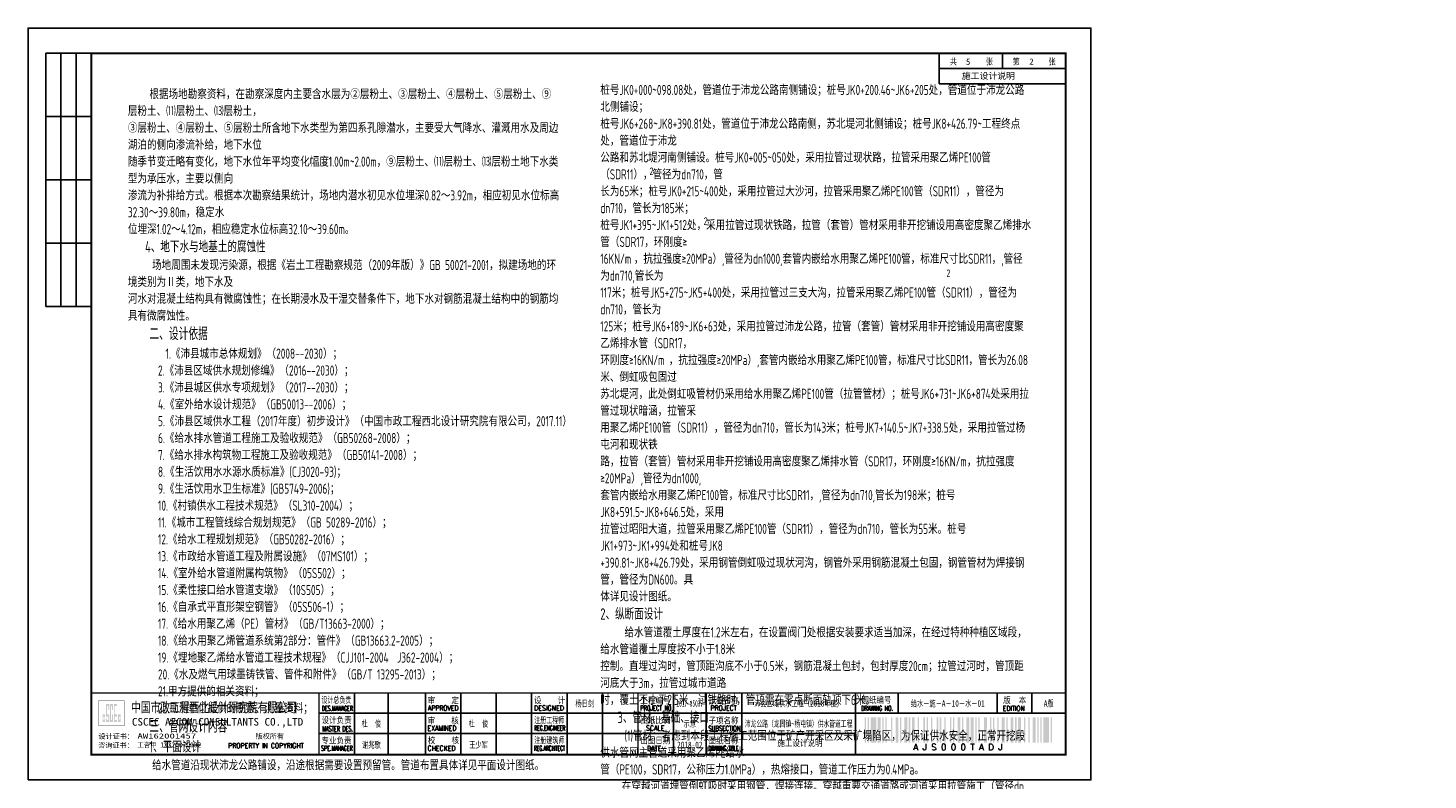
# Model space of a CAD drawing. Extents: x 5956 to 11120, y 3346 to 7374.
# Tile 4 of 9: x 7250 to 7803, y 4725 to 5022. Entities that reach past the tile are written whole.
import ezdxf
from ezdxf.enums import TextEntityAlignment as Align

# ---------------------------------------------------------------- set-up
doc = ezdxf.new("R2010")
doc.units = 0
doc.layers.get('0').update_dxf_attribs({"linetype": 'CONTINUOUS'})
doc.layers.add('GPSCOMMON', color=7, linetype='CONTINUOUS')
doc.layers.add('标注', color=7, linetype='CONTINUOUS')
doc.styles.add('gpshz', font='tssdeng.shx', dxfattribs={"width": 0.7, "height": 2.5, "bigfont": 'hztxt.shx'})
doc.styles.get("Standard").update_dxf_attribs({"font": 'rs.shx', "bigfont": 'hztxt.shx'})
doc.styles.add('图签', font='txt', dxfattribs={"width": 0.66})
doc.styles.add('图签 1', font='romanc.shx', dxfattribs={"width": 0.8})
doc.styles.add('图签1', font='romanc.shx', dxfattribs={"width": 0.8})
doc.styles.add('宋体', font='txt')

# ---------------------------------------------------------------- blocks, each defined once
blk = doc.blocks.new('*U17')
at = {"linetype": 'Continuous'}
h = blk.add_hatch(color=0, dxfattribs=at)
h.paths.add_polyline_path([(30.15, 24.21), (30.15, 23.67), (29.79, 23.67), (29.79, 25.06), (30.15, 25.06), (30.15, 24.58), (30.49, 24.58), (30.49, 25.94), (29.45, 25.94), (29.45, 22.84), (30.49, 22.84), (30.49, 24.21)])
h.paths.add_polyline_path([(30.83, 24.21), (30.83, 22.84), (32.1, 22.84), (32.1, 25.94), (31.17, 25.94), (31.17, 29.16), (31.76, 29.16), (31.76, 27.64), (32.1, 27.64), (32.1, 29.98), (30.83, 29.98), (30.83, 25.06), (31.76, 25.06), (31.76, 23.67), (31.17, 23.67), (31.17, 24.21)])
h.paths.add_polyline_path([(33.25, 25.94), (33.25, 23.67), (32.78, 23.67), (32.78, 29.16), (33.25, 29.16), (33.25, 27.64), (33.59, 27.64), (33.59, 29.98), (32.44, 29.98), (32.44, 22.84), (33.59, 22.84), (33.59, 25.94)])
h.paths.add_polyline_path([(35.22, 29.98), (33.93, 29.98), (33.93, 22.84), (35.22, 22.84), (35.22, 23.67), (34.27, 23.67), (34.27, 25.06), (35.22, 25.06), (35.22, 25.94), (34.27, 25.94), (34.27, 29.16), (35.22, 29.16)])
h.paths.add_polyline_path([(36.25, 24.21), (36.25, 23.67), (35.9, 23.67), (35.9, 25.06), (36.25, 25.06), (36.25, 24.58), (36.59, 24.58), (36.59, 25.94), (35.56, 25.94), (35.56, 22.84), (36.59, 22.84), (36.59, 24.21)])
at = {"color": 0}
for p, q in [((7, 287), (7, 187)), ((25, 287), (7, 287)), ((13, 287), (13, 187)), ((19, 287), (19, 187)), ((360, 275), (360, 287)), ((385, 281), (385, 287)), ((410, 275), (410, 287)), ((360, 281), (410, 281)), ((360, 275), (410, 275)), ((25, 262), (7, 262)), ((25, 237), (7, 237)), ((25, 212), (7, 212)), ((25, 187), (7, 187)), ((129, 10.34), (129, 34.34)), ((142.36, 10.34), (142.36, 34.34)), ((157, 10.34), (157, 34.34)), ((171, 10.34), (171, 34.34)), ((185, 10.34), (185, 34.34)), ((199, 10.34), (199, 34.34)), ((213, 10.34), (213, 34.34)), ((227, 10.34), (227, 34.34)), ((255, 10.34), (255, 34.34)), ((268, 10.34), (268, 34.34)), ((282, 10.34), (282, 34.34)), ((327, 34.34), (327, 26.34)), ((343.88, 34.34), (343.88, 26.34)), ((383.01, 26.34), (383.01, 34.34)), ((396.62, 26.34), (396.62, 34.34)), ((115, 26.34), (330, 26.34)), ((327, 26.34), (410, 26.34)), ((327, 10.34), (327, 26.34)), ((115, 18.34), (327, 18.34))]:
    blk.add_line(p, q, dxfattribs=at)
blk.add_lwpolyline([(0, 0), (420, 0), (420, 297), (0, 297)], close=True, dxfattribs=at)
for points, const_width in [([(410, 10), (410, 287), (25, 287), (25, 10), (410, 10)], 0.75), ([(25, 34.34), (410, 34.34)], 0.5), ([(115, 10.34), (115, 34.34)], 0.5), ([(241, 10.34), (241, 34.34)], 0.5), ([(327, 10.34), (327, 26.34)], 0.35), ([(327, 26.34), (410, 26.34)], 0.35)]:
    blk.add_lwpolyline(points, dxfattribs=dict(at, const_width=const_width))
at = {"color": 0, "linetype": 'Continuous', "const_width": 0.107}
blk.add_lwpolyline([(28, 21.34), (38, 21.34), (38, 31.34), (28, 31.34)], close=True, dxfattribs=at)
at = {"color": 0}
for points in [[(330.54, 14.73), (330.54, 24.73), (331.09, 14.73), (331.09, 24.73)], [(331.74, 14.73), (331.74, 24.73), (332.29, 14.73), (332.29, 24.73)], [(332.94, 14.73), (332.94, 24.73), (335.14, 14.73), (335.14, 24.73)], [(335.79, 14.73), (335.79, 24.73), (336.89, 14.73), (336.89, 24.73)], [(337.54, 14.73), (337.54, 24.73), (338.09, 14.73), (338.09, 24.73)], [(338.74, 14.73), (338.74, 24.73), (339.29, 14.73), (339.29, 24.73)], [(341.04, 14.73), (341.04, 24.73), (341.59, 14.73), (341.59, 24.73)], [(342.79, 14.73), (342.79, 24.73), (343.89, 14.73), (343.89, 24.73)], [(344.54, 14.73), (344.54, 24.73), (345.09, 14.73), (345.09, 24.73)], [(346.29, 14.73), (346.29, 24.73), (347.39, 14.73), (347.39, 24.73)], [(348.04, 14.73), (348.04, 24.73), (348.59, 14.73), (348.59, 24.73)], [(349.24, 14.73), (349.24, 24.73), (350.34, 14.73), (350.34, 24.73)], [(351.54, 14.73), (351.54, 24.73), (352.09, 14.73), (352.09, 24.73)], [(353.84, 14.73), (353.84, 24.73), (354.39, 14.73), (354.39, 24.73)], [(355.04, 14.73), (355.04, 24.73), (355.59, 14.73), (355.59, 24.73)], [(356.79, 14.73), (356.79, 24.73), (357.34, 14.73), (357.34, 24.73)], [(359.09, 14.73), (359.09, 24.73), (359.64, 14.73), (359.64, 24.73)], [(360.29, 14.73), (360.29, 24.73), (360.84, 14.73), (360.84, 24.73)], [(362.04, 14.73), (362.04, 24.73), (362.59, 14.73), (362.59, 24.73)], [(364.34, 14.73), (364.34, 24.73), (364.89, 14.73), (364.89, 24.73)], [(365.54, 14.73), (365.54, 24.73), (366.09, 14.73), (366.09, 24.73)], [(367.29, 14.73), (367.29, 24.73), (368.39, 14.73), (368.39, 24.73)], [(369.04, 14.73), (369.04, 24.73), (369.59, 14.73), (369.59, 24.73)], [(370.79, 14.73), (370.79, 24.73), (371.89, 14.73), (371.89, 24.73)], [(372.54, 14.73), (372.54, 24.73), (373.64, 14.73), (373.64, 24.73)], [(374.29, 14.73), (374.29, 24.73), (374.84, 14.73), (374.84, 24.73)], [(375.49, 14.73), (375.49, 24.73), (376.04, 14.73), (376.04, 24.73)], [(377.79, 14.73), (377.79, 24.73), (378.89, 14.73), (378.89, 24.73)], [(380.09, 14.73), (380.09, 24.73), (380.64, 14.73), (380.64, 24.73)], [(381.29, 14.73), (381.29, 24.73), (381.84, 14.73), (381.84, 24.73)], [(383.04, 14.73), (383.04, 24.73), (383.59, 14.73), (383.59, 24.73)], [(384.79, 14.73), (384.79, 24.73), (385.89, 14.73), (385.89, 24.73)], [(386.54, 14.73), (386.54, 24.73), (387.09, 14.73), (387.09, 24.73)], [(388.29, 14.73), (388.29, 24.73), (389.39, 14.73), (389.39, 24.73)], [(390.04, 14.73), (390.04, 24.73), (390.59, 14.73), (390.59, 24.73)], [(391.24, 14.73), (391.24, 24.73), (392.34, 14.73), (392.34, 24.73)], [(393.54, 14.73), (393.54, 24.73), (394.09, 14.73), (394.09, 24.73)], [(395.29, 14.73), (395.29, 24.73), (395.84, 14.73), (395.84, 24.73)], [(397.04, 14.73), (397.04, 24.73), (398.14, 14.73), (398.14, 24.73)], [(398.79, 14.73), (398.79, 24.73), (399.34, 14.73), (399.34, 24.73)], [(399.99, 14.73), (399.99, 24.73), (400.54, 14.73), (400.54, 24.73)], [(401.19, 14.73), (401.19, 24.73), (403.39, 14.73), (403.39, 24.73)], [(404.04, 14.73), (404.04, 24.73), (404.59, 14.73), (404.59, 24.73)], [(404.59, 14.73), (404.59, 24.73), (404.59, 14.73), (404.59, 24.73)], [(404.59, 14.73), (404.59, 24.73), (404.59, 14.73), (404.59, 24.73)], [(404.59, 14.73), (404.59, 24.73), (404.59, 14.73), (404.59, 24.73)], [(404.59, 14.73), (404.59, 24.73), (404.59, 14.73), (404.59, 24.73)], [(404.59, 14.73), (404.59, 24.73), (404.59, 14.73), (404.59, 24.73)], [(404.59, 14.73), (404.59, 24.73), (404.59, 14.73), (404.59, 24.73)], [(404.59, 14.73), (404.59, 24.73), (404.59, 14.73), (404.59, 24.73)], [(404.59, 14.73), (404.59, 24.73), (404.59, 14.73), (404.59, 24.73)], [(404.59, 14.73), (404.59, 24.73), (404.59, 14.73), (404.59, 24.73)], [(404.59, 14.73), (404.59, 24.73), (404.59, 14.73), (404.59, 24.73)], [(404.59, 14.73), (404.59, 24.73), (404.59, 14.73), (404.59, 24.73)], [(404.59, 14.73), (404.59, 24.73), (404.59, 14.73), (404.59, 24.73)], [(404.59, 14.73), (404.59, 24.73), (404.59, 14.73), (404.59, 24.73)], [(404.59, 14.73), (404.59, 24.73), (404.59, 14.73), (404.59, 24.73)], [(404.59, 14.73), (404.59, 24.73), (404.59, 14.73), (404.59, 24.73)], [(404.59, 14.73), (404.59, 24.73), (404.59, 14.73), (404.59, 24.73)], [(404.59, 14.73), (404.59, 24.73), (404.59, 14.73), (404.59, 24.73)]]:
    blk.add_solid(points, dxfattribs=at)
at = {"color": 0, "linetype": 'Continuous'}
for s, height, style, width, p in [('共       张', 2.5, '图签', 0.8, (364.26, 282.49)), ('第       张', 2.5, '图签', 0.8, (389.04, 282.49)), ('设计总负责', 2.5, '图签', 0.67, (115.98, 30.39)), ('图纸编号', 2.5, '图签', 0.85, (329.28, 30.36)), ('中国市政工程西北设计研究院有限公司', 4, '图签', 0.74, (40.74, 26.71)), ('DES.MANAGER', 2, '图签1', 0.55, (116.1, 27.26)), ('APPROVED', 2, '图签 1', 0.75, (158.02, 27.38)), ('审    定', 2.5, '图签', 0.85, (157.92, 30.22)), ('设    计', 2.5, '图签', 0.85, (199.94, 30.25)), ('DESIGNED', 2, '图签 1', 0.78, (199.99, 27.38)), ('PROJECT NO.', 2, '图签 1', 0.6, (241.93, 27.38)), ('工程编号', 2.5, '图签', 0.85, (241.94, 30.2)), ('工程名称', 2.5, '图签', 0.85, (268.91, 30.22)), ('PROJECT', 2, '图签 1', 0.8, (269.68, 27.39)), ('DRAWING NO.', 2, '图签 1', 0.59, (329.18, 27.29)), ('EDITION', 2, '图签 1', 0.75, (385.15, 27.26)), ('版  本', 2.5, '图签', 0.85, (385.33, 30.27)), ('CSCEC AECOM CONSULTANTS CO.,LTD', 3, '图签', 1.07, (41.06, 21.47)), ('设计负责', 2.5, '图签', 0.85, (115.98, 22.4)), ('审    核', 2.5, '图签', 0.85, (157.92, 22.21)), ('注册工程师', 2.5, '图签', 0.68, (200, 22.38)), ('图纸比例', 2.5, '图签', 0.85, (241.94, 22.31)), ('子项名称', 2.5, '图签', 0.85, (268.88, 22.24)), ('专业负责', 2.5, '图签', 0.85, (115.95, 14.38)), ('MASTER DES.', 2, '图签1', 0.57, (116.21, 19.2)), ('校    核', 2.5, '图签', 0.85, (158, 14.42)), ('EXAMINED', 2, '图签 1', 0.79, (157.88, 19.46)), ('注册建筑师', 2.5, '图签', 0.68, (200.02, 14.45)), ('REG.ENGINEER', 2, '图签 1', 0.53, (199.98, 19.5)), ('出图日期', 2.5, '图签', 0.85, (241.87, 14.4)), ('SCALE', 2, '图签 1', 0.8, (244.22, 19.48)), ('SUBSECTION', 2, '图签 1', 0.64, (268.76, 19.39)), ('图纸名称', 2.5, '图签', 0.85, (268.91, 14.33)), ('PROPERTY IN COPYRIGHT', 2, '图签 1', 0.8, (79.11, 12.55)), ('SPE.MANAGER', 2, '图签 1', 0.56, (115.81, 11.53)), ('CHECKED', 2, '图签 1', 0.85, (157.85, 11.55)), ('REG.ARCHITECT', 2, '图签 1', 0.5, (199.98, 11.52)), ('DATE', 2, '图签 1', 0.8, (244.61, 11.52)), ('DRAWING TITLE', 2, '图签 1', 0.5, (268.86, 11.53))]:
    blk.add_text(s, height=height, dxfattribs=dict(at, style=style, width=width)).set_placement(p)
at = {"color": 0, "linetype": 'Continuous', "style": '图签'}
for s, p in [('设计证书：', (27.85, 16.24)), ('版权所有', (89.96, 16.29)), ('咨询证书：', (27.76, 12.7))]:
    blk.add_text(s, height=2, dxfattribs=at).set_placement(p)
at = {"color": 0}
blk.add_text('A J S 0 0 0 T A D J ', height=2.5, dxfattribs=at).set_placement((368.31, 14.23), align=Align.TOP_CENTER)
at = {"color": 0, "linetype": 'Continuous', "style": '图签', "flags": 8}
for tag, width, p, p2 in [('设计总负责', 0.611046, (130.25, 28.99), (141.11, 28.99)), ('工程名称', 2.988281, (283.25, 28.99), (325.75, 28.99)), ('图纸编号', 2.575163, (345.13, 28.99), (381.76, 28.99)), ('子项名称', 2.988281, (283.25, 20.99), (325.75, 20.99))]:
    blk.add_attdef(tag, text='', height=2.5, dxfattribs=dict(at, width=width)).set_placement(p, p2, align=Align.FIT)
at = {"color": 0, "linetype": 'Continuous', "ltscale": 0.055, "style": '图签', "flags": 8}
for tag, width, p, p2 in [('审定', 1.617188, (172.25, 28.99), (183.75, 28.99)), ('设计', 1.617188, (214.25, 28.99), (225.75, 28.99)), ('工程编号', 0.738284, (256.25, 28.99), (266.75, 28.99)), ('版本', 1.530605, (397.87, 28.99), (408.75, 28.99)), ('设计负责', 0.763807, (130.25, 20.99), (141.11, 20.99)), ('审核', 1.617188, (172.25, 20.99), (183.75, 20.99)), ('注册工程师', 0.646875, (214.25, 20.99), (225.75, 20.99)), ('图纸比例', 0.738284, (256.25, 20.99), (266.75, 20.99)), ('专业负责', 0.763807, (130.25, 12.65), (141.11, 12.65)), ('校核', 1.617188, (172.25, 12.65), (183.75, 12.65)), ('注册建筑师', 0.646875, (214.25, 12.65), (225.75, 12.65)), ('出图日期', 0.738284, (256.25, 12.65), (266.75, 12.65))]:
    blk.add_attdef(tag, text='', height=2.5, dxfattribs=dict(at, width=width)).set_placement(p, p2, align=Align.FIT)
at = {"color": 0, "linetype": 'Continuous', "style": '图签'}
for tag, p, width in [('设计证书', (43.26, 16.37), 1.55), ('咨询证书', (43.26, 12.88), 0.9)]:
    blk.add_attdef(tag, p, '', height=2, dxfattribs=dict(at, width=width))
at = {"color": 0, "linetype": 'Continuous', "style": '图签', "width": 0.85}
for tag, height, p in [('图纸名称_2_1', 2.2, (305.02, 15.12)), ('图纸名称_1_1', 2.5, (305.02, 13.35)), ('图纸名称_2_2', 2.2, (305.02, 11.51))]:
    blk.add_attdef(tag, text='', height=height, dxfattribs=at).set_placement(p, align=Align.CENTER)
blk = doc.blocks.new('20180504.1607227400')
at = {"color": 0}
blk.add_line((7634.64, 5005.66), (7634.64, 5011.66), dxfattribs=at)
ref = blk.add_blockref('*U17', (7249.64, 4724.66))
ref.add_attrib('咨询证书', '工咨甲 13320070002', (7292.9, 4737.53), dxfattribs={"color": 0, "height": 2, "style": '图签', "width": 0.9})
ref.add_attrib('版本', 'A版', dxfattribs={"color": 0, "height": 2.5, "style": '图签', "width": 0.7, "flags": 8}).set_placement((7652.95, 4753.65), align=Align.CENTER)
ref.add_attrib('图纸编号', '给水－施－A－10－水－01', dxfattribs={"color": 1, "height": 2.5, "style": '图签', "width": 0.7, "flags": 8}).set_placement((7613.08, 4753.65), align=Align.CENTER)
ref.add_attrib('子项名称', '沛龙公路（龙固镇~杨屯镇）供水管道工程', dxfattribs={"color": 1, "height": 2.5, "style": '图签', "width": 0.642525, "flags": 8}).set_placement((7532.89, 4745.65), (7575.39, 4745.65), align=Align.FIT)
ref.add_attrib('工程名称', '沛县区域供水工程（2018年度）', dxfattribs={"color": 1, "height": 2.5, "style": '图签', "width": 0.7, "flags": 8}).set_placement((7554.14, 4753.65), align=Align.CENTER)
ref.add_attrib('出图日期', '2018-02', dxfattribs={"color": 1, "height": 2.5, "style": '图签', "width": 0.7, "flags": 8}).set_placement((7511.14, 4737.31), align=Align.CENTER)
ref.add_attrib('图纸比例', '示意', dxfattribs={"color": 0, "height": 2.5, "style": '图签', "width": 0.7, "flags": 8}).set_placement((7511.14, 4745.65), align=Align.CENTER)
ref.add_attrib('工程编号', '2017-JS037', dxfattribs={"color": 0, "height": 2.5, "style": '图签', "width": 0.587346, "flags": 8}).set_placement((7505.89, 4753.65), (7516.39, 4753.65), align=Align.FIT)
ref.add_attrib('设计', '杨日剑', dxfattribs={"color": 0, "height": 2.5, "style": '图签', "width": 0.7, "flags": 8}).set_placement((7469.64, 4753.65), align=Align.CENTER)
ref.add_attrib('校核', '王少军', dxfattribs={"color": 0, "height": 2.5, "style": '图签', "width": 0.7, "flags": 8}).set_placement((7427.64, 4737.31), align=Align.CENTER)
ref.add_attrib('审核', '杜  俊', dxfattribs={"color": 0, "height": 2.5, "style": '图签', "width": 0.7, "flags": 8}).set_placement((7427.64, 4745.65), align=Align.CENTER)
ref.add_attrib('专业负责', '谢兆歌', dxfattribs={"color": 0, "height": 2.5, "style": '图签', "width": 0.7, "flags": 8}).set_placement((7385.32, 4737.31), align=Align.CENTER)
ref.add_attrib('设计负责', '杜  俊', dxfattribs={"color": 0, "height": 2.5, "style": '图签', "width": 0.7, "flags": 8}).set_placement((7385.32, 4745.65), align=Align.CENTER)
ref.add_attrib('设计证书', 'AW162001457', (7292.9, 4741.03), dxfattribs={"color": 0, "height": 2, "style": '图签', "width": 1.55})
ref.add_attrib('图纸名称_1_1', '施工设计说明', dxfattribs={"color": 1, "height": 2.5, "style": '图签', "width": 0.85}).set_placement((7554.66, 4738.01), align=Align.CENTER)
at = {"style": '宋体'}
for s, p in [('5', (7620.28, 5007.13)), ('2', (7645.28, 5007.13))]:
    blk.add_text(s, height=2.5, dxfattribs=at).set_placement(p)
at = {"color": 7, "char_height": 4, "width": 170, "attachment_point": 1, "style": 'gpshz'}
for s, insert in [('     {\\C256;根据场地勘察资料，在勘察深度内主要含水层为\\Fromanszy,hztxtzy|c134;②\\Ftssdeng,hztxt|c134;层粉土、\\Fromanszy,hztxtzy|c134;③\\Ftssdeng,hztxt|c134;层粉土、\\Fromanszy,hztxtzy|c134;④\\Ftssdeng,hztxt|c134;层粉土、\\Fromanszy,hztxtzy|c134;⑤\\Ftssdeng,hztxt|c134;层粉土、\\Fromanszy,hztxtzy|c134;⑨\\Ftssdeng,hztxt|c134;层粉土、\\Fromanszy,hztxtzy|c134;⑾\\Ftssdeng,hztxt|c134;层粉土、\\Fromanszy,hztxtzy|c134;⒀\\Ftssdeng,hztxt|c134;层粉土，\\P\\Fromanszy,hztxtzy|c134;③\\Ftssdeng,hztxt|c134;层粉土、\\Fromanszy,hztxtzy|c134;④\\Ftssdeng,hztxt|c134;层粉土、\\Fromanszy,hztxtzy|c134;⑤\\Ftssdeng,hztxt|c134;层粉土所含地下水类型为第四系孔隙潜水，主要受大气降水、灌溉用水及周边湖泊的侧向渗流补给，地下水位\\P随季节变迁略有变化，地下水位年平均变化幅度\\Ftssdeng|c0;1.00m~2.00m\\Ftssdeng,hztxt|c134;，\\Fromanszy,hztxtzy|c134;⑨\\Ftssdeng,hztxt|c134;层粉土、\\Fromanszy,hztxtzy|c134;⑾\\Ftssdeng,hztxt|c134;层粉土、\\Fromanszy,hztxtzy|c134;⒀\\Ftssdeng,hztxt|c134;层粉土地下水类型为承压水，主要以侧向\\P渗流为补排给方式。根据本次勘察结果统计，场地内潜水初见水位埋深\\Ftssdeng|c0;0.82\\Ftssdeng,hztxt|c134;～\\Ftssdeng|c0;3.92m\\Ftssdeng,hztxt|c134;，相应初见水位标高\\Ftssdeng|c0;32.30\\Ftssdeng,hztxt|c134;～\\Ftssdeng|c0;39.80m\\Ftssdeng,hztxt|c134;，稳定水\\P位埋深\\Ftssdeng|c0;1.02\\Ftssdeng,hztxt|c134;～\\Ftssdeng|c0;4.12m\\Ftssdeng,hztxt|c134;，相应稳定水位标高\\Ftssdeng|c0;32.10\\Ftssdeng,hztxt|c134;～\\Ftssdeng|c0;39.60m\\Ftssdeng,hztxt|c134;。\\Ftssdeng|c134;\\P    \\Ftssdeng|c0;\\H1.125x;4\\Ftssdeng,hztxt|c134;、地下水与地基土的腐蚀性\\Ftssdeng|c134;\\P     \\Ftssdeng,hztxt|c134;\\H0.8889x;场地周围未发现污染源，根据《岩土工程勘察规范（\\Ftssdeng|c0;2009\\Ftssdeng,hztxt|c134;年版）》\\Ftssdeng|c0;GB 50021-2001\\Ftssdeng,hztxt|c134;，拟建场地的环境类别为Ⅱ类，地下水及\\P河水对混凝土结构具有微腐蚀性；在长期浸水及干湿交替条件下，地下水对钢筋混凝土结构中的钢筋均具有微腐蚀性。\\P     \\H1.25x;二、设计依据\\Ftssdeng|c134;\\P       \\Ftssdeng,hztxt|c134;\\H0.8x;1.《沛县城市总体规划》（\\Ftssdeng|c0;2008--2030\\Ftssdeng,hztxt|c134;）；\\Ftssdeng|c134;\\P       \\Ftssdeng,hztxt|c134;2.《沛县区域供水规划修编》（\\Ftssdeng|c0;2016--2030\\Ftssdeng,hztxt|c134;）；\\Ftssdeng|c134;\\P       \\Ftssdeng,hztxt|c134;3.《沛县城区供水专项规划》（\\Ftssdeng|c0;2017--2030\\Ftssdeng,hztxt|c134;）；\\Ftssdeng|c134;\\P       \\Ftssdeng,hztxt|c134;4.《室外给水设计规范》（\\Ftssdeng|c0;GB50013--2006\\Ftssdeng,hztxt|c134;）；\\Ftssdeng|c134;\\P       \\Ftssdeng,hztxt|c134;5.《沛县区域供水工程（\\Ftssdeng|c0;2017\\Ftssdeng,hztxt|c134;年度）初步设计》（中国市政工程西北设计研究院有限公司，\\Ftssdeng|c0;2017.11\\Ftssdeng,hztxt|c134;）\\Ftssdeng|c134;\\P       \\Ftssdeng,hztxt|c134;6.《给水排水管道工程施工及验收规范》（\\Ftssdeng|c0;GB50268-2008\\Ftssdeng,hztxt|c134;）；\\Ftssdeng|c134;\\P       \\Ftssdeng,hztxt|c134;7.《给水排水构筑物工程施工及验收规范》（\\Ftssdeng|c0;GB50141-2008\\Ftssdeng,hztxt|c134;）；\\Ftssdeng|c134;\\P       \\Ftssdeng,hztxt|c134;8.《生活饮用水水源水质标准》\\Ftssdeng|c0;(CJ3020-93)\\Ftssdeng,hztxt|c134;；\\Ftssdeng|c134;\\P       \\Ftssdeng,hztxt|c134;9.《生活饮用水卫生标准》\\Ftssdeng|c0;(GB5749-2006)\\Ftssdeng,hztxt|c134;；\\P       10.《村镇供水工程技术规范》（\\Ftssdeng|c0;SL310-2004\\Ftssdeng,hztxt|c134;）；\\Ftssdeng|c134;\\P       \\Ftssdeng,hztxt|c134;11.《城市工程管线综合规划规范》（\\Ftssdeng|c0;GB 50289-2016\\Ftssdeng,hztxt|c134;）；\\P       12.《给水工程规划规范》（\\Ftssdeng|c0;GB50282-2016\\Ftssdeng,hztxt|c134;）；\\Ftssdeng|c134;\\P       \\Ftssdeng,hztxt|c134;13.《市政给水管道工程及附属设施》（\\Ftssdeng|c0;07MS101\\Ftssdeng,hztxt|c134;）；\\Ftssdeng|c134;\\P       \\Ftssdeng,hztxt|c134;14.《室外给水管道附属构筑物》（\\Ftssdeng|c0;05S502\\Ftssdeng,hztxt|c134;）；\\Ftssdeng|c134;\\P       \\Ftssdeng,hztxt|c134;15.《柔性接口给水管道支墩》（\\Ftssdeng|c0;10S505\\Ftssdeng,hztxt|c134;）；\\Ftssdeng|c134;\\P       \\Ftssdeng,hztxt|c134;16.《自承式平直形架空钢管》（\\Ftssdeng|c0;05S506-1\\Ftssdeng,hztxt|c134;）；\\Ftssdeng|c134;\\P       \\Ftssdeng,hztxt|c134;17.《给水用聚乙烯（\\Ftssdeng|c0;PE\\Ftssdeng,hztxt|c134;）管材》（\\Ftssdeng|c0;GB/T13663-2000\\Ftssdeng,hztxt|c134;）；\\Ftssdeng|c134;\\P       \\Ftssdeng,hztxt|c134;18.《给水用聚乙烯管道系统第\\Ftssdeng|c0;2\\Ftssdeng,hztxt|c134;部分：管件》（\\Ftssdeng|c0;GB13663.2-2005\\Ftssdeng,hztxt|c134;）；\\Ftssdeng|c134;\\P       \\Ftssdeng,hztxt|c134;19.《埋地聚乙烯给水管道工程技术规程》（\\Ftssdeng|c0;CJJ101-2004  J362-2004\\Ftssdeng,hztxt|c134;）；\\Ftssdeng|c134;\\P       \\Ftssdeng,hztxt|c134;20.《水及燃气用球墨铸铁管、管件和附件》（\\Ftssdeng|c0;GB/T 13295-2013\\Ftssdeng,hztxt|c134;）；\\Ftssdeng|c134;\\P       \\Ftssdeng,hztxt|c134;21.甲方提供的相关资料；\\Ftssdeng|c134;\\P       \\Ftssdeng,hztxt|c134;22.勘测单位提供的勘察、测量资料；\\H0.9997x;\\P     \\H1.25x;三、管网设计内容\\Ftssdeng|c134;\\P    \\Ftssdeng|c0;\\H0.9003x;1\\Ftssdeng,hztxt|c134;、平面设计\\Ftssdeng|c134;\\P     \\Ftssdeng,hztxt|c134;\\H0.8886x;\\C1;给水管道沿现状沛龙公路铺设，沿途根据需要设置预留管。\\H1x;管道布置具体详见平面设计图纸。}', (7289.11, 4997.57)), ('{\\C1;桩号\\Ftssdeng|c134;J\\Ftssdeng|c0;K\\Ftssdeng|c134;0\\Ftssdeng|c0;+\\Ftssdeng|c134;000\\Ftssdeng|c0;~\\Ftssdeng|c134;098.08\\Ftssdeng,hztxt|c134;处，管道位于沛龙公路南侧铺设；桩号\\Ftssdeng|c134;J\\Ftssdeng|c0;K\\Ftssdeng|c134;0\\Ftssdeng|c0;+\\Ftssdeng|c134;200.46\\Ftssdeng|c0;~\\Ftssdeng|c134;JK6+205\\Ftssdeng,hztxt|c134;处，管道位于沛龙公路北侧铺设；\\P桩号\\Ftssdeng|c134;J\\Ftssdeng|c0;K\\Ftssdeng|c134;6\\Ftssdeng|c0;+\\Ftssdeng|c134;268\\Ftssdeng|c0;~\\Ftssdeng|c134;J\\Ftssdeng|c0;K\\Ftssdeng|c134;8\\Ftssdeng|c0;+\\Ftssdeng|c134;390.81\\Ftssdeng,hztxt|c134;处，管道位于沛龙公路南侧，苏北堤河北侧铺设；桩号\\Ftssdeng|c134;J\\Ftssdeng|c0;K\\Ftssdeng|c134;8\\Ftssdeng|c0;+\\Ftssdeng|c134;426.79\\Ftssdeng|c0;~\\Ftssdeng,hztxt|c134;工程终点处，管道位于沛龙\\P公路和苏北堤河南侧铺设。桩号\\Ftssdeng|c134;J\\Ftssdeng|c0;K\\Ftssdeng|c134;0\\Ftssdeng|c0;+\\Ftssdeng|c134;005\\Ftssdeng|c0;~\\Ftssdeng|c134;050\\Ftssdeng,hztxt|c134;处，采用拉管过现状路，拉管采用聚乙烯\\Ftssdeng|c0;PE100\\Ftssdeng,hztxt|c134;管（\\Ftssdeng|c0;SDR11\\Ftssdeng,hztxt|c134;），管径为\\Ftssdeng|c0;dn710\\Ftssdeng,hztxt|c134;，管\\P长为\\Ftssdeng|c134;65\\Ftssdeng,hztxt|c134;米；桩号\\Ftssdeng|c134;J\\Ftssdeng|c0;K\\Ftssdeng|c134;0\\Ftssdeng|c0;+\\Ftssdeng|c134;215\\Ftssdeng|c0;~\\Ftssdeng|c134;400\\Ftssdeng,hztxt|c134;处，采用拉管过大沙河，拉管采用聚乙烯\\Ftssdeng|c0;PE100\\Ftssdeng,hztxt|c134;管（\\Ftssdeng|c0;SDR11\\Ftssdeng,hztxt|c134;），管径为\\Ftssdeng|c0;dn710\\Ftssdeng,hztxt|c134;，管长为\\Ftssdeng|c134;185\\Ftssdeng,hztxt|c134;米；\\P桩号\\Ftssdeng|c134;J\\Ftssdeng|c0;K1+\\Ftssdeng|c134;395\\Ftssdeng|c0;~\\Ftssdeng|c134;J\\Ftssdeng|c0;K1+\\Ftssdeng|c134;512\\Ftssdeng,hztxt|c134;处，采用拉管过现状铁路，拉管（套管）管材采用非开挖铺设用高密度聚乙烯排水管（SDR17，环刚度≥\\P16KN/m\\H0.5x; \\H2x;，抗拉强度≥20MPa）,管径为dn1000,套管内嵌给水用聚乙烯PE100管，标准尺寸比SDR11，,管径为dn710,管长为\\P117米；桩号\\Ftssdeng|c134;J\\Ftssdeng|c0;K\\Ftssdeng|c134;5\\Ftssdeng|c0;+\\Ftssdeng|c134;275\\Ftssdeng|c0;~\\Ftssdeng|c134;J\\Ftssdeng|c0;K\\Ftssdeng|c134;5\\Ftssdeng|c0;+\\Ftssdeng|c134;400\\Ftssdeng,hztxt|c134;处，采用拉管过三支大沟，拉管采用聚乙烯\\Ftssdeng|c0;PE100\\Ftssdeng,hztxt|c134;管（\\Ftssdeng|c0;SDR11\\Ftssdeng,hztxt|c134;），管径为\\Ftssdeng|c0;dn710\\Ftssdeng,hztxt|c134;，管长为\\P\\Ftssdeng|c134;125\\Ftssdeng,hztxt|c134;米；桩号\\Ftssdeng|c134;J\\Ftssdeng|c0;K\\Ftssdeng|c134;6\\Ftssdeng|c0;+\\Ftssdeng|c134;189\\Ftssdeng|c0;~\\Ftssdeng|c134;J\\Ftssdeng|c0;K\\Ftssdeng|c134;6\\Ftssdeng|c0;+\\Ftssdeng|c134;63\\Ftssdeng,hztxt|c134;处，采用拉管过沛龙公路，拉管（套管）管材采用非开挖铺设用高密度聚乙烯排水管（SDR17，\\P环刚度≥16KN/m ，抗拉强度≥20MPa）,套管内嵌给水用聚乙烯PE100管，标准尺寸比SDR11，管长为26.08米、倒虹吸包固过\\P苏北堤河，此处倒虹吸管材仍采用给水用聚乙烯PE100管（拉管管材）；桩号\\Ftssdeng|c134;J\\Ftssdeng|c0;K\\Ftssdeng|c134;6\\Ftssdeng|c0;+\\Ftssdeng|c134;731\\Ftssdeng|c0;~\\Ftssdeng|c134;J\\Ftssdeng|c0;K\\Ftssdeng|c134;6\\Ftssdeng|c0;+\\Ftssdeng|c134;874\\Ftssdeng,hztxt|c134;处采用拉管过现状暗涵，拉管采\\P用聚乙烯\\Ftssdeng|c0;PE100\\Ftssdeng,hztxt|c134;管（\\Ftssdeng|c0;SDR11\\Ftssdeng,hztxt|c134;），管径为\\Ftssdeng|c0;dn710\\Ftssdeng,hztxt|c134;，管长为\\Ftssdeng|c134;143\\Ftssdeng,hztxt|c134;米；桩号\\Ftssdeng|c134;J\\Ftssdeng|c0;K\\Ftssdeng|c134;7\\Ftssdeng|c0;+\\Ftssdeng|c134;140.5\\Ftssdeng|c0;~\\Ftssdeng|c134;J\\Ftssdeng|c0;K\\Ftssdeng|c134;7\\Ftssdeng|c0;+\\Ftssdeng|c134;338.5\\Ftssdeng,hztxt|c134;处，采用拉管过杨屯河和现状铁\\P路，拉管（套管）管材采用非开挖铺设用高密度聚乙烯排水管（SDR17，环刚度≥16KN/m，抗拉强度≥20MPa）,管径为dn1000,\\P套管内嵌给水用聚乙烯PE100管，标准尺寸比SDR11，,管径为dn710,管长为198米；桩号\\Ftssdeng|c134;J\\Ftssdeng|c0;K\\Ftssdeng|c134;8\\Ftssdeng|c0;+\\Ftssdeng|c134;591.5\\Ftssdeng|c0;~\\Ftssdeng|c134;J\\Ftssdeng|c0;K\\Ftssdeng|c134;8\\Ftssdeng|c0;+\\Ftssdeng|c134;646.5\\Ftssdeng,hztxt|c134;处，采用\\P拉管过昭阳大道，拉管采用聚乙烯\\Ftssdeng|c0;PE100\\Ftssdeng,hztxt|c134;管（\\Ftssdeng|c0;SDR11\\Ftssdeng,hztxt|c134;），管径为\\Ftssdeng|c0;dn710\\Ftssdeng,hztxt|c134;，管长为\\Ftssdeng|c134;55\\Ftssdeng,hztxt|c134;米。桩号\\Ftssdeng|c134;J\\Ftssdeng|c0;K\\Ftssdeng|c134;1\\Ftssdeng|c0;+\\Ftssdeng|c134;973\\Ftssdeng|c0;~\\Ftssdeng|c134;J\\Ftssdeng|c0;K\\Ftssdeng|c134;1\\Ftssdeng|c0;+\\Ftssdeng|c134;994\\Ftssdeng,hztxt|c134;处和桩号\\Ftssdeng|c134;J\\Ftssdeng|c0;K\\Ftssdeng|c134;8\\P\\Ftssdeng|c0;+\\Ftssdeng|c134;390.81\\Ftssdeng|c0;~\\Ftssdeng|c134;J\\Ftssdeng|c0;K\\Ftssdeng|c134;8\\Ftssdeng|c0;+\\Ftssdeng|c134;426.79\\Ftssdeng,hztxt|c134;处，采用钢管倒虹吸过现状河沟，钢管外采用钢筋混凝土包固，钢管管材为焊接钢管，管径为DN600。具\\P体详见设计图纸。\\P\\Ftssdeng|c134;\\H1.125x;\\C256;2\\Ftssdeng,hztxt|c134;、纵断面设计\\Ftssdeng|c134;\\P     \\Ftssdeng,hztxt|c134;\\H0.8889x;\\C1;给水管道覆土厚度在\\Ftssdeng|c0;1.\\Ftssdeng|c134;2\\Ftssdeng,hztxt|c134;米左右，在设置阀门处根据安装要求适当加深，在经过特种种植区域段，给水管道覆土厚度按不小于\\Ftssdeng|c0;1.8\\Ftssdeng,hztxt|c134;米\\P控制。直埋过沟时，管顶距沟底不小于\\Ftssdeng|c0;0.5\\Ftssdeng,hztxt|c134;米，钢筋混凝土包封，包封厚度\\Ftssdeng|c0;20cm\\Ftssdeng,hztxt|c134;；拉管过河时，管顶距河底大于\\Ftssdeng|c0;3m\\Ftssdeng,hztxt|c134;，拉管过城市道路\\P时，覆土不小于2.5米，过铁路时，管顶需在零点断面轨顶下6米。\\Ftssdeng|c134;\\P    \\H1.125x;\\C256;3\\Ftssdeng,hztxt|c134;、管材、基础、接口\\Ftssdeng|c134;\\P     \\Ftssdeng|c0;\\H0.8889x;(1)\\Ftssdeng,hztxt|c134;管材：\\C1;考虑到本段工程施工范围位于矿产开采区及采矿塌陷区，为保证供水安全，正常开挖段供水管网主管道采用聚乙烯PE给水\\P管（PE100，SDR17，公称压力1.0MPa），热熔接口，管道工作压力为\\Ftssdeng|c0;0.4MPa\\Ftssdeng,hztxt|c134;。\\Ftssdeng|c134;\\P     \\Ftssdeng,hztxt|c134;\\C256;在穿越河道埋管倒虹吸时采用钢管，焊接连接。穿越重要交通道路或河道采用拉管施工（管径\\Ftssdeng|c134;dn\\Ftssdeng,hztxt|c134;＜\\Ftssdeng|c0;800\\Ftssdeng,hztxt|c134;），聚乙烯\\Ftssdeng|c0;PE100\\Ftssdeng,hztxt|c134;管，标\\P准尺寸比\\Ftssdeng|c0;SDR11\\Ftssdeng,hztxt|c134;（承压\\Ftssdeng|c0;1.60MPa\\Ftssdeng,hztxt|c134;），热熔连接，定向钻穿越。\\Ftssdeng|c134;\\P     \\Ftssdeng,hztxt|c134;钢管与球墨铸铁管之间的连接转换采用法兰连接。钢管球管和\\Ftssdeng|c0;PE\\Ftssdeng,hztxt|c134;管材连接处，采用钢制转换接头。\\Ftssdeng|c134;\\P     \\Ftssdeng|c0;(2)\\Ftssdeng,hztxt|c134;球墨铸铁管采用\\Ftssdeng|c0;K9\\Ftssdeng,hztxt|c134;型，管件采用\\Ftssdeng|c0;K12\\Ftssdeng,hztxt|c134;型。球墨铸铁管及管件制造应符合\\Ftssdeng|c0;GB/T13295-2013\\Ftssdeng,hztxt|c134;的相关要求。\\Ftssdeng|c134;\\P     \\Ftssdeng|c0;(3)\\Ftssdeng,hztxt|c134;球墨铸铁管接口设计需按\\Ftssdeng|c0;GB13295-2013\\Ftssdeng,hztxt|c134;中\\Ftssdeng|c0;7.2\\Ftssdeng,hztxt|c134;、\\Ftssdeng|c0;7.3\\Ftssdeng,hztxt|c134;及\\Ftssdeng|c0;7.4\\Ftssdeng,hztxt|c134;条规定进行型式试验，且试验结果满足标准中\\Ftssdeng|c0;5.2\\Ftssdeng,hztxt|c134;条柔性接口\\P的密封性要求。采用\\Ftssdeng|c0;SBR\\Ftssdeng,hztxt|c134;密封胶圈，材料应符合\\Ftssdeng|c0;GB/T21873-2008\\Ftssdeng,hztxt|c134;中输水应用的相关要求。\\Ftssdeng|c134;\\P     \\Ftssdeng,hztxt|c134;（\\Ftssdeng|c0;4\\Ftssdeng,hztxt|c134;）管道基础采用中粗砂基础，铺设厚度为\\Ftssdeng|c0;200mm\\Ftssdeng,hztxt|c134;。管道安装后在管子两侧铺砂至管中心\\Ftssdeng|c0;180°\\Ftssdeng,hztxt|c134;，管道开挖及回填施工要求详见\\P管道沟槽开挖回填图。根据地勘结果，本工程管道多位于粉土层，局部管段管道位于粉质粘土层，液化等级为低到中等，沿线开挖施工的\\P管道底部均铺设了\\Ftssdeng|c0;200mm\\Ftssdeng,hztxt|c134;中粗砂进行液化消除处理。\\Ftssdeng|c134;\\P     \\Ftssdeng|c0;(5)\\Ftssdeng,hztxt|c134;阀门型号：沿线阀门管径大于等于\\Ftssdeng|c0;DN400\\Ftssdeng,hztxt|c134;的采用蝶阀，管径小于\\Ftssdeng|c0;DN400\\Ftssdeng,hztxt|c134;的阀门均采用闸阀。\\P       阀门类及伸缩节的选用工作压力为\\Ftssdeng|c0;1.0MPa\\Ftssdeng,hztxt|c134;，材质\\Ftssdeng|c0;QT450\\Ftssdeng,hztxt|c134;。所有产品在设计和制造过程中都严格按照\\Ftssdeng|c0; ISO9001:2000\\Ftssdeng,hztxt|c134;质量体\\P系设计、开发、生产、安装和服务的质量保证模式。}', (7475.78, 4999.2))]:
    blk.add_mtext(s, dxfattribs=dict(at, insert=insert))
at = {"layer": 'GPSCOMMON', "color": 6, "char_height": 3, "width": 2.1188, "attachment_point": 4, "style": 'gpshz'}
for insert in [(7495.2, 4965.08), (7516.6, 4945.39), (7612.53, 4924.79)]:
    blk.add_mtext('{\\Ftssdeng|c134;2}', dxfattribs=dict(at, insert=insert))
at = {"layer": '标注', "color": 7, "lineweight": -3, "style": '宋体'}
blk.add_text('施工设计说明', height=2.5, dxfattribs=at).set_placement((7618.61, 5001.51))

msp = doc.modelspace()

# ---------------------------------------------------------------- block references
at = {"layer": 'GPSCOMMON'}
msp.add_blockref('20180504.1607227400', (0, 0), dxfattribs=at)

doc.saveas('drawing.dxf')
